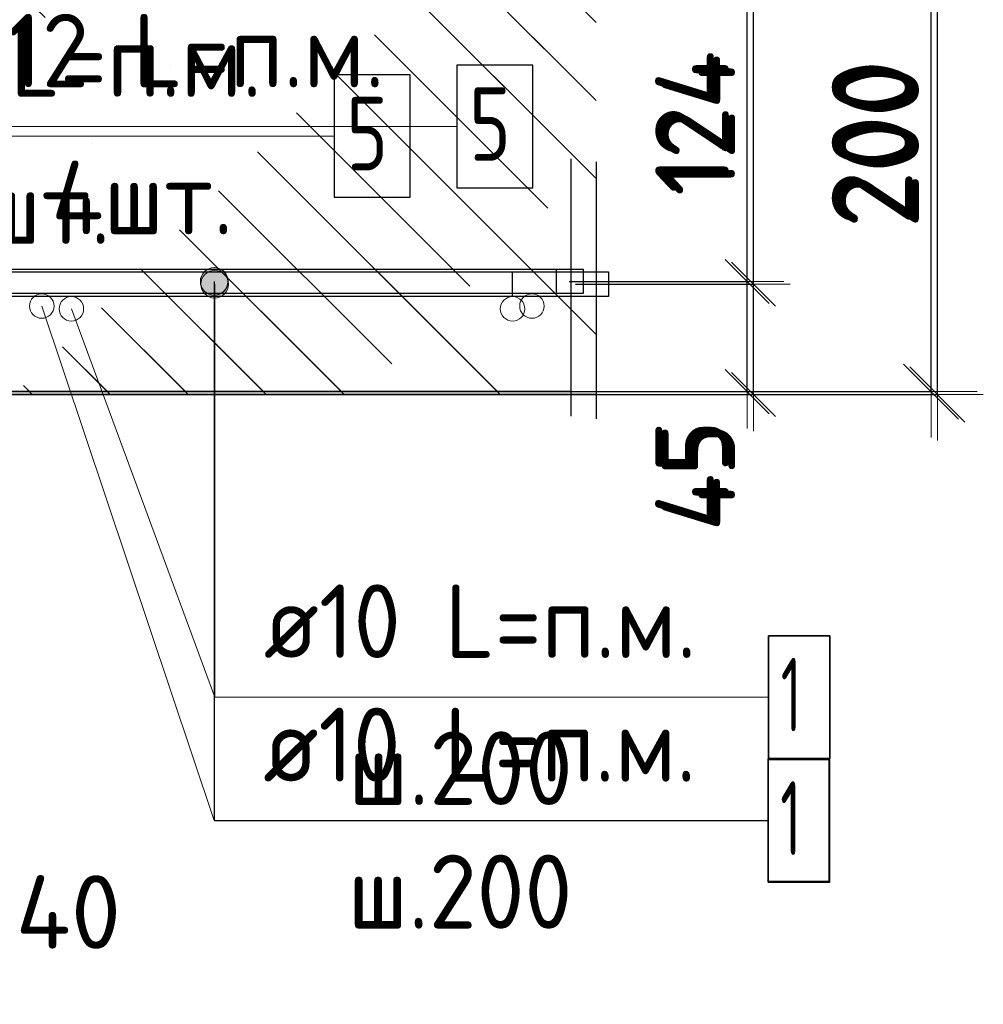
# Model space of a CAD drawing. Header units: metres. Extents: x -38 to 97, y -15 to 21.
# Tile 30 of 230: x 72.491 to 72.884, y 2.095 to 2.497. Entities that reach past the tile are written whole.
import ezdxf

# ---------------------------------------------------------------- set-up
doc = ezdxf.new("R2010")
doc.units = ezdxf.units.M
doc.header["$PDMODE"] = 65
doc.linetypes.add('______4', pattern=[0.135, 0.105, -0.03])
for name, color, linetype, lineweight in [('XR$3$Арм. стержнями нижней зоны', 180, 'Continuous', 35), ('XR$3$Арм.стержн. Арматура края', 96, 'Continuous', 35), ('XR$3$Размерная линия (1)', 7, 'Continuous', 13), ('XR$3$Размерная линия_ общее', 7, 'Continuous', 13), ('XR$4$Арм. стержнями нижней зоны', 180, 'Continuous', 35), ('XR$4$Арм.стержн. Арматура края', 96, 'Continuous', 35), ('XR$4$Арм.стержн. Доп. арматура', 180, 'Continuous', 35), ('XR$4$Размерная линия (1)', 7, 'Continuous', 13), ('XR$4$Размерная линия_ общее', 7, 'Continuous', 13), ('XR$6$Арм. стержнями нижней зоны', 180, 'Continuous', 35), ('XR$6$Арм.стержн. Арматура края', 96, 'Continuous', 35), ('XR$6$Арм.стержн. Доп. арматура', 180, 'Continuous', 35), ('XR$6$Размерная линия (1)', 7, 'Continuous', 13), ('XR$6$Размерная линия_ общее', 7, 'Continuous', 13)]:
    doc.layers.add(name, color=color, linetype=linetype, lineweight=lineweight)
doc.styles.add('ISOCPEUR', font='txt')
doc.dimstyles.new('DIMSTYLE_12', dxfattribs={"dimtxt": 0.03, "dimasz": 0.03, "dimexe": 0, "dimexo": 0, "dimgap": 0.015, "dimtad": 2, "dimdec": 0, "dimlfac": 1000, "dimrnd": 1, "dimzin": 12, "dimdsep": 46, "dimtxsty": 'ISOCPEUR', "dimblk1": 'ALL_ML_STRICH', "dimblk2": 'ALL_ML_STRICH', "dimsah": 1, "dimcen": 0, "dimclrd": 7, "dimclre": 256, "dimclrt": 7, "dimadec": 0, "dimazin": 0, "dimtfac": 1, "dimtdec": 0, "dimtix": 1, "dimtmove": 2, "dimatfit": 3, "dimfxl": 0, "dimtzin": 0, "dimlwd": 0, "dimlwe": -3, "dimarcsym": 0})
doc.dimstyles.new('DIMSTYLE_14', dxfattribs={"dimtxt": 0.03, "dimasz": 0.03, "dimexe": 0, "dimexo": 0, "dimgap": 0.015, "dimtad": 2, "dimdec": 0, "dimlfac": 1000, "dimrnd": 1, "dimzin": 12, "dimdsep": 46, "dimtxsty": 'ISOCPEUR', "dimblk1": 'ALL_ML_STRICH', "dimblk2": 'ALL_ML_STRICH', "dimsah": 1, "dimcen": 0, "dimclrd": 7, "dimclre": 256, "dimclrt": 7, "dimadec": 0, "dimazin": 0, "dimtfac": 1, "dimtdec": 0, "dimtix": 1, "dimtmove": 2, "dimatfit": 3, "dimfxl": 0, "dimtvp": 1.2, "dimtzin": 0, "dimlwd": 0, "dimlwe": -3, "dimarcsym": 0})
doc.dimstyles.new('DIMSTYLE_23', dxfattribs={"dimtxt": 0.03, "dimasz": 0.03, "dimexe": 0, "dimexo": 0, "dimgap": 0.015, "dimtad": 2, "dimdec": 0, "dimlfac": 1000, "dimrnd": 5, "dimzin": 12, "dimdsep": 46, "dimtxsty": 'ISOCPEUR', "dimblk1": 'ALL_ML_STRICH', "dimblk2": 'ALL_ML_STRICH', "dimsah": 1, "dimcen": 0, "dimclrd": 7, "dimclre": 256, "dimclrt": 7, "dimadec": 0, "dimazin": 0, "dimtfac": 1, "dimtdec": 0, "dimtix": 1, "dimtmove": 2, "dimatfit": 3, "dimfxl": 0, "dimtvp": 1.2, "dimtzin": 0, "dimlwd": 0, "dimlwe": -3, "dimarcsym": 0})
doc.dimstyles.new('DIMSTYLE_8', dxfattribs={"dimtxt": 0.033, "dimasz": 0.0375, "dimexe": 0, "dimexo": 0, "dimgap": 0.0165, "dimtad": 2, "dimdec": 0, "dimlfac": 1000, "dimrnd": 1, "dimzin": 12, "dimdsep": 46, "dimtxsty": 'ISOCPEUR', "dimblk1": 'ALL_ML_STRICH', "dimblk2": 'ALL_ML_STRICH', "dimsah": 1, "dimcen": 0, "dimclrd": 7, "dimclre": 256, "dimclrt": 7, "dimadec": 0, "dimazin": 0, "dimtfac": 1, "dimtdec": 0, "dimtix": 1, "dimtmove": 2, "dimatfit": 3, "dimfxl": 0, "dimtzin": 0, "dimlwd": 0, "dimlwe": -3, "dimarcsym": 0})
pattern_1 = [(135, (0, 0), (-0.031819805, -0.031819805), [0.4, -0.05, 0, -0.05]), (135, (-0.01591, -0.01591), (-0.031819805, -0.031819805), [0.8, -0.1, 0.1, -0.1])]

# ---------------------------------------------------------------- blocks, each defined once
blk = doc.blocks.new('ALL_ML_STRICH')
at = {"color": 0, "linetype": 'ByBlock', "lineweight": -2}
for p, q in [((0, -0.5), (0, 0.5)), ((-0.3, -0.3), (0.3, 0.3)), ((-1, 0), (0.5, 0))]:
    blk.add_line(p, q, dxfattribs=at)
blk = doc.blocks.new('*D97')
at = {"layer": 'DEFPOINTS', "color": 7, "linetype": 'Continuous', "lineweight": 13, "transparency": 33554687}
for p in [(72.69392, 2.54403), (72.69392, 2.34403), (72.86547, 2.34403)]:
    blk.add_point(p, dxfattribs=at)
at = {"layer": 'XR$3$Размерная линия_ общее', "color": 253, "linetype": 'Continuous', "lineweight": -2, "true_color": 0xa0a0a0, "transparency": 33554687}
for p, q in [((72.71392, 2.54403), (72.86547, 2.54403)), ((72.71392, 2.34403), (72.86547, 2.34403))]:
    blk.add_line(p, q, dxfattribs=at)
at = {"layer": 'XR$3$Размерная линия_ общее', "color": 7, "linetype": 'Continuous', "lineweight": -2, "transparency": 33554687}
blk.add_line((72.86547, 2.34403), (72.86547, 2.54403), dxfattribs=at)
at = {"layer": 'XR$3$Размерная линия_ общее', "color": 7, "linetype": 'Continuous', "lineweight": 13, "transparency": 33554687, "xscale": 0.0375, "yscale": 0.0375, "zscale": 0.0375}
for p, rotation in [((72.86547, 2.54403), 90), ((72.86547, 2.34403), 270)]:
    blk.add_blockref('ALL_ML_STRICH', p, dxfattribs=dict(at, rotation=rotation))
at = {"layer": 'XR$3$Размерная линия_ общее', "color": 7, "linetype": 'Continuous', "lineweight": 13, "transparency": 33554687, "insert": (72.84147, 2.44568), "char_height": 0.033, "width": 0.099, "attachment_point": 5, "rotation": 90, "style": 'ISOCPEUR'}
blk.add_mtext('\\A1;{200}', dxfattribs=at)
blk = doc.blocks.new('*D216')
at = {"layer": 'DEFPOINTS', "color": 7, "linetype": 'Continuous', "lineweight": 13, "transparency": 33554687}
for p in [(72.69781, 2.38903), (72.71066, 2.34403), (72.79047, 2.34403)]:
    blk.add_point(p, dxfattribs=at)
at = {"layer": 'XR$3$Размерная линия (1)', "color": 9, "linetype": 'Continuous', "lineweight": -2, "true_color": 0xc7c7c7, "transparency": 33554687}
for p, q in [((72.71781, 2.38903), (72.79047, 2.38903)), ((72.73066, 2.34403), (72.79047, 2.34403))]:
    blk.add_line(p, q, dxfattribs=at)
at = {"layer": 'XR$3$Размерная линия (1)', "color": 7, "linetype": 'Continuous', "lineweight": -2, "transparency": 33554687}
blk.add_line((72.79047, 2.34403), (72.79047, 2.38903), dxfattribs=at)
at = {"layer": 'XR$3$Размерная линия (1)', "color": 7, "linetype": 'Continuous', "lineweight": 13, "transparency": 33554687, "xscale": 0.03, "yscale": 0.03, "zscale": 0.03}
for p, rotation in [((72.79047, 2.38903), 90), ((72.79047, 2.34403), 270)]:
    blk.add_blockref('ALL_ML_STRICH', p, dxfattribs=dict(at, rotation=rotation))
at = {"layer": 'XR$3$Размерная линия (1)', "color": 7, "linetype": 'Continuous', "lineweight": 13, "transparency": 33554687, "insert": (72.76796, 2.31028), "char_height": 0.03, "width": 0.06, "attachment_point": 5, "rotation": 90, "style": 'ISOCPEUR'}
blk.add_mtext('\\A1;{45}', dxfattribs=at)
blk = doc.blocks.new('*D217')
at = {"layer": 'DEFPOINTS', "color": 7, "linetype": 'Continuous', "lineweight": 13, "transparency": 33554687}
for p in [(72.70483, 2.51303), (72.69781, 2.38903), (72.79047, 2.38903)]:
    blk.add_point(p, dxfattribs=at)
at = {"layer": 'XR$3$Размерная линия (1)', "color": 9, "linetype": 'Continuous', "lineweight": -2, "true_color": 0xc7c7c7, "transparency": 33554687}
for p, q in [((72.72483, 2.51303), (72.79047, 2.51303)), ((72.71781, 2.38903), (72.79047, 2.38903))]:
    blk.add_line(p, q, dxfattribs=at)
at = {"layer": 'XR$3$Размерная линия (1)', "color": 7, "linetype": 'Continuous', "lineweight": -2, "transparency": 33554687}
blk.add_line((72.79047, 2.38903), (72.79047, 2.51303), dxfattribs=at)
at = {"layer": 'XR$3$Размерная линия (1)', "color": 7, "linetype": 'Continuous', "lineweight": 13, "transparency": 33554687, "xscale": 0.03, "yscale": 0.03, "zscale": 0.03}
for p, rotation in [((72.79047, 2.51303), 90), ((72.79047, 2.38903), 270)]:
    blk.add_blockref('ALL_ML_STRICH', p, dxfattribs=dict(at, rotation=rotation))
at = {"layer": 'XR$3$Размерная линия (1)', "color": 7, "linetype": 'Continuous', "lineweight": 13, "transparency": 33554687, "insert": (72.76797, 2.45403), "char_height": 0.03, "width": 0.09, "attachment_point": 5, "rotation": 90, "style": 'ISOCPEUR'}
blk.add_mtext('\\A1;{124}', dxfattribs=at)
blk = doc.blocks.new('*D241')
at = {"layer": 'DEFPOINTS', "color": 7, "linetype": 'Continuous', "lineweight": 13, "transparency": 33554687}
for p in [(72.43211, 2.22403), (72.47211, 2.18403), (72.43211, 2.11005)]:
    blk.add_point(p, dxfattribs=at)
at = {"layer": 'XR$3$Размерная линия (1)', "color": 9, "linetype": 'Continuous', "lineweight": -2, "true_color": 0xc7c7c7, "transparency": 33554687}
for p, q in [((72.43211, 2.20403), (72.43211, 2.11005)), ((72.47211, 2.16403), (72.47211, 2.11005))]:
    blk.add_line(p, q, dxfattribs=at)
at = {"layer": 'XR$3$Размерная линия (1)', "color": 7, "linetype": 'Continuous', "lineweight": -2, "transparency": 33554687}
blk.add_line((72.43211, 2.11005), (72.47211, 2.11005), dxfattribs=at)
at = {"layer": 'XR$3$Размерная линия (1)', "color": 7, "linetype": 'Continuous', "lineweight": 13, "transparency": 33554687, "xscale": 0.03, "yscale": 0.03, "zscale": 0.03, "rotation": 180}
blk.add_blockref('ALL_ML_STRICH', (72.43211, 2.11005), dxfattribs=at)
at = {"layer": 'XR$3$Размерная линия (1)', "color": 7, "linetype": 'Continuous', "lineweight": 13, "transparency": 33554687, "xscale": 0.03, "yscale": 0.03, "zscale": 0.03}
blk.add_blockref('ALL_ML_STRICH', (72.47211, 2.11005), dxfattribs=at)
at = {"layer": 'XR$3$Размерная линия (1)', "color": 7, "linetype": 'Continuous', "lineweight": 13, "transparency": 33554687, "insert": (72.51092, 2.13273), "char_height": 0.03, "width": 0.06, "attachment_point": 5, "style": 'ISOCPEUR'}
blk.add_mtext('\\A1;{40}', dxfattribs=at)
blk = doc.blocks.new('*D409')
at = {"layer": 'DEFPOINTS', "color": 7, "linetype": 'Continuous', "lineweight": 13, "transparency": 33554687}
for p in [(72.69135, 2.54518), (72.69135, 2.34518), (72.8629, 2.34518)]:
    blk.add_point(p, dxfattribs=at)
at = {"layer": 'XR$4$Размерная линия_ общее', "color": 253, "linetype": 'Continuous', "lineweight": -2, "true_color": 0xa0a0a0, "transparency": 33554687}
for p, q in [((72.71135, 2.54518), (72.8629, 2.54518)), ((72.71135, 2.34518), (72.8629, 2.34518))]:
    blk.add_line(p, q, dxfattribs=at)
at = {"layer": 'XR$4$Размерная линия_ общее', "color": 7, "linetype": 'Continuous', "lineweight": -2, "transparency": 33554687}
blk.add_line((72.8629, 2.34518), (72.8629, 2.54518), dxfattribs=at)
at = {"layer": 'XR$4$Размерная линия_ общее', "color": 7, "linetype": 'Continuous', "lineweight": 13, "transparency": 33554687, "xscale": 0.0375, "yscale": 0.0375, "zscale": 0.0375}
for p, rotation in [((72.8629, 2.54518), 90), ((72.8629, 2.34518), 270)]:
    blk.add_blockref('ALL_ML_STRICH', p, dxfattribs=dict(at, rotation=rotation))
at = {"layer": 'XR$4$Размерная линия_ общее', "color": 7, "linetype": 'Continuous', "lineweight": 13, "transparency": 33554687, "insert": (72.8389, 2.44683), "char_height": 0.033, "width": 0.099, "attachment_point": 5, "rotation": 90, "style": 'ISOCPEUR'}
blk.add_mtext('\\A1;{200}', dxfattribs=at)
blk = doc.blocks.new('*D520')
at = {"layer": 'DEFPOINTS', "color": 7, "linetype": 'Continuous', "lineweight": 13, "transparency": 33554687}
for p in [(72.69524, 2.39018), (72.70809, 2.34518), (72.7879, 2.34518)]:
    blk.add_point(p, dxfattribs=at)
at = {"layer": 'XR$4$Размерная линия (1)', "color": 9, "linetype": 'Continuous', "lineweight": -2, "true_color": 0xc7c7c7, "transparency": 33554687}
for p, q in [((72.71524, 2.39018), (72.7879, 2.39018)), ((72.72809, 2.34518), (72.7879, 2.34518))]:
    blk.add_line(p, q, dxfattribs=at)
at = {"layer": 'XR$4$Размерная линия (1)', "color": 7, "linetype": 'Continuous', "lineweight": -2, "transparency": 33554687}
blk.add_line((72.7879, 2.34518), (72.7879, 2.39018), dxfattribs=at)
at = {"layer": 'XR$4$Размерная линия (1)', "color": 7, "linetype": 'Continuous', "lineweight": 13, "transparency": 33554687, "xscale": 0.03, "yscale": 0.03, "zscale": 0.03}
for p, rotation in [((72.7879, 2.39018), 90), ((72.7879, 2.34518), 270)]:
    blk.add_blockref('ALL_ML_STRICH', p, dxfattribs=dict(at, rotation=rotation))
at = {"layer": 'XR$4$Размерная линия (1)', "color": 7, "linetype": 'Continuous', "lineweight": 13, "transparency": 33554687, "insert": (72.76539, 2.31143), "char_height": 0.03, "width": 0.06, "attachment_point": 5, "rotation": 90, "style": 'ISOCPEUR'}
blk.add_mtext('\\A1;{45}', dxfattribs=at)
blk = doc.blocks.new('*D521')
at = {"layer": 'DEFPOINTS', "color": 7, "linetype": 'Continuous', "lineweight": 13, "transparency": 33554687}
for p in [(72.70226, 2.51461), (72.69524, 2.39018), (72.7879, 2.39018)]:
    blk.add_point(p, dxfattribs=at)
at = {"layer": 'XR$4$Размерная линия (1)', "color": 9, "linetype": 'Continuous', "lineweight": -2, "true_color": 0xc7c7c7, "transparency": 33554687}
for p, q in [((72.72226, 2.51461), (72.7879, 2.51461)), ((72.71524, 2.39018), (72.7879, 2.39018))]:
    blk.add_line(p, q, dxfattribs=at)
at = {"layer": 'XR$4$Размерная линия (1)', "color": 7, "linetype": 'Continuous', "lineweight": -2, "transparency": 33554687}
blk.add_line((72.7879, 2.39018), (72.7879, 2.51461), dxfattribs=at)
at = {"layer": 'XR$4$Размерная линия (1)', "color": 7, "linetype": 'Continuous', "lineweight": 13, "transparency": 33554687, "xscale": 0.03, "yscale": 0.03, "zscale": 0.03}
for p, rotation in [((72.7879, 2.51461), 90), ((72.7879, 2.39018), 270)]:
    blk.add_blockref('ALL_ML_STRICH', p, dxfattribs=dict(at, rotation=rotation))
at = {"layer": 'XR$4$Размерная линия (1)', "color": 7, "linetype": 'Continuous', "lineweight": 13, "transparency": 33554687, "insert": (72.7654, 2.4554), "char_height": 0.03, "width": 0.09, "attachment_point": 5, "rotation": 90, "style": 'ISOCPEUR'}
blk.add_mtext('\\A1;{124}', dxfattribs=at)
blk = doc.blocks.new('*D812')
at = {"layer": 'DEFPOINTS', "color": 7, "linetype": 'Continuous', "lineweight": 13, "transparency": 33554687}
for p in [(72.69135, 2.54518), (72.69135, 2.34518), (72.8629, 2.34518)]:
    blk.add_point(p, dxfattribs=at)
at = {"layer": 'XR$6$Размерная линия_ общее', "color": 253, "linetype": 'Continuous', "lineweight": -2, "true_color": 0xa0a0a0, "transparency": 33554687}
for p, q in [((72.71135, 2.54518), (72.8629, 2.54518)), ((72.71135, 2.34518), (72.8629, 2.34518))]:
    blk.add_line(p, q, dxfattribs=at)
at = {"layer": 'XR$6$Размерная линия_ общее', "color": 7, "linetype": 'Continuous', "lineweight": -2, "transparency": 33554687}
blk.add_line((72.8629, 2.34518), (72.8629, 2.54518), dxfattribs=at)
at = {"layer": 'XR$6$Размерная линия_ общее', "color": 7, "linetype": 'Continuous', "lineweight": 13, "transparency": 33554687, "xscale": 0.0375, "yscale": 0.0375, "zscale": 0.0375}
for p, rotation in [((72.8629, 2.54518), 90), ((72.8629, 2.34518), 270)]:
    blk.add_blockref('ALL_ML_STRICH', p, dxfattribs=dict(at, rotation=rotation))
at = {"layer": 'XR$6$Размерная линия_ общее', "color": 7, "linetype": 'Continuous', "lineweight": 13, "transparency": 33554687, "insert": (72.8389, 2.44683), "char_height": 0.033, "width": 0.099, "attachment_point": 5, "rotation": 90, "style": 'ISOCPEUR'}
blk.add_mtext('\\A1;{200}', dxfattribs=at)
blk = doc.blocks.new('*D961')
at = {"layer": 'DEFPOINTS', "color": 7, "linetype": 'Continuous', "lineweight": 13, "transparency": 33554687}
for p in [(72.69524, 2.39018), (72.70809, 2.34518), (72.7879, 2.34518)]:
    blk.add_point(p, dxfattribs=at)
at = {"layer": 'XR$6$Размерная линия (1)', "color": 9, "linetype": 'Continuous', "lineweight": -2, "true_color": 0xc7c7c7, "transparency": 33554687}
for p, q in [((72.71524, 2.39018), (72.7879, 2.39018)), ((72.72809, 2.34518), (72.7879, 2.34518))]:
    blk.add_line(p, q, dxfattribs=at)
at = {"layer": 'XR$6$Размерная линия (1)', "color": 7, "linetype": 'Continuous', "lineweight": -2, "transparency": 33554687}
blk.add_line((72.7879, 2.34518), (72.7879, 2.39018), dxfattribs=at)
at = {"layer": 'XR$6$Размерная линия (1)', "color": 7, "linetype": 'Continuous', "lineweight": 13, "transparency": 33554687, "xscale": 0.03, "yscale": 0.03, "zscale": 0.03}
for p, rotation in [((72.7879, 2.39018), 90), ((72.7879, 2.34518), 270)]:
    blk.add_blockref('ALL_ML_STRICH', p, dxfattribs=dict(at, rotation=rotation))
at = {"layer": 'XR$6$Размерная линия (1)', "color": 7, "linetype": 'Continuous', "lineweight": 13, "transparency": 33554687, "insert": (72.76539, 2.31143), "char_height": 0.03, "width": 0.06, "attachment_point": 5, "rotation": 90, "style": 'ISOCPEUR'}
blk.add_mtext('\\A1;{45}', dxfattribs=at)
blk = doc.blocks.new('*D962')
at = {"layer": 'DEFPOINTS', "color": 7, "linetype": 'Continuous', "lineweight": 13, "transparency": 33554687}
for p in [(72.70226, 2.51418), (72.69524, 2.39018), (72.7879, 2.39018)]:
    blk.add_point(p, dxfattribs=at)
at = {"layer": 'XR$6$Размерная линия (1)', "color": 9, "linetype": 'Continuous', "lineweight": -2, "true_color": 0xc7c7c7, "transparency": 33554687}
for p, q in [((72.72226, 2.51418), (72.7879, 2.51418)), ((72.71524, 2.39018), (72.7879, 2.39018))]:
    blk.add_line(p, q, dxfattribs=at)
at = {"layer": 'XR$6$Размерная линия (1)', "color": 7, "linetype": 'Continuous', "lineweight": -2, "transparency": 33554687}
blk.add_line((72.7879, 2.39018), (72.7879, 2.51418), dxfattribs=at)
at = {"layer": 'XR$6$Размерная линия (1)', "color": 7, "linetype": 'Continuous', "lineweight": 13, "transparency": 33554687, "xscale": 0.03, "yscale": 0.03, "zscale": 0.03}
for p, rotation in [((72.7879, 2.51418), 90), ((72.7879, 2.39018), 270)]:
    blk.add_blockref('ALL_ML_STRICH', p, dxfattribs=dict(at, rotation=rotation))
at = {"layer": 'XR$6$Размерная линия (1)', "color": 7, "linetype": 'Continuous', "lineweight": 13, "transparency": 33554687, "insert": (72.7654, 2.45518), "char_height": 0.03, "width": 0.09, "attachment_point": 5, "rotation": 90, "style": 'ISOCPEUR'}
blk.add_mtext('\\A1;{124}', dxfattribs=at)

msp = doc.modelspace()

# ---------------------------------------------------------------- hatches: boundary and pattern name
at = {"linetype": 'Continuous', "lineweight": 13, "transparency": 33554687}
h = msp.add_hatch(dxfattribs=at)
h.set_pattern_fill('__________540', scale=0.015, style=0, pattern_type=2)
h.set_pattern_definition(pattern_1)
h.paths.add_polyline_path([(72.40003, 2.54518), (72.40003, 2.34518), (72.71593, 2.34518), (72.71593, 2.54518)], flags=0)
h = msp.add_hatch(dxfattribs=at)
h.set_pattern_fill('__________540', scale=0.015, style=0, pattern_type=2)
h.set_pattern_definition(pattern_1)
h.paths.add_polyline_path([(72.40003, 2.54518), (72.40003, 2.34518), (72.71593, 2.34518), (72.71593, 2.54518)], flags=0)
at = {"linetype": 'Continuous', "lineweight": 25, "transparency": 33554687}
h = msp.add_hatch(dxfattribs=at)
h.set_pattern_fill('__________540', scale=0.015, style=0, pattern_type=2)
h.set_pattern_definition(pattern_1)
h.paths.add_polyline_path([(72.47211, 2.54403), (72.47211, 2.34403), (72.72626, 2.34403), (72.72626, 2.54403)], flags=0)
at = {"layer": 'XR$3$Арм. стержнями нижней зоны', "linetype": 'Continuous', "lineweight": 13, "transparency": 33554687}
for points in [[(72.56499, 2.38903), (72.57624, 2.38903), (72.57545, 2.39185)], [(72.56499, 2.38903), (72.57545, 2.39185), (72.56578, 2.39185)], [(72.56578, 2.39185), (72.57545, 2.39185), (72.57343, 2.39387)], [(72.56578, 2.39185), (72.57343, 2.39387), (72.5678, 2.39387)], [(72.5678, 2.39387), (72.57343, 2.39387), (72.57062, 2.39466)], [(72.56578, 2.38622), (72.57624, 2.38903), (72.56499, 2.38903)], [(72.56578, 2.38622), (72.57545, 2.38622), (72.57624, 2.38903)], [(72.5678, 2.3842), (72.57545, 2.38622), (72.56578, 2.38622)], [(72.5678, 2.3842), (72.57343, 2.3842), (72.57545, 2.38622)], [(72.57343, 2.3842), (72.5678, 2.3842), (72.57062, 2.38341)]]:
    msp.add_hatch(color=7, dxfattribs=at).paths.add_polyline_path(points)
at = {"layer": 'XR$4$Арм. стержнями нижней зоны', "linetype": 'Continuous', "lineweight": 13, "transparency": 33554687}
for points in [[(72.56477, 2.39018), (72.57602, 2.39018), (72.57523, 2.393)], [(72.56477, 2.39018), (72.57523, 2.393), (72.56556, 2.393)], [(72.56556, 2.393), (72.57523, 2.393), (72.57321, 2.39502)], [(72.56556, 2.393), (72.57321, 2.39502), (72.56758, 2.39502)], [(72.56758, 2.39502), (72.57321, 2.39502), (72.5704, 2.39581)], [(72.56556, 2.38737), (72.57602, 2.39018), (72.56477, 2.39018)], [(72.56556, 2.38737), (72.57523, 2.38737), (72.57602, 2.39018)], [(72.56758, 2.38535), (72.57523, 2.38737), (72.56556, 2.38737)], [(72.56758, 2.38535), (72.57321, 2.38535), (72.57523, 2.38737)], [(72.57321, 2.38535), (72.56758, 2.38535), (72.5704, 2.38456)]]:
    msp.add_hatch(color=7, dxfattribs=at).paths.add_polyline_path(points)
at = {"layer": 'XR$6$Арм. стержнями нижней зоны', "linetype": 'Continuous', "lineweight": 13, "transparency": 33554687}
for points in [[(72.56486, 2.39018), (72.57611, 2.39018), (72.57532, 2.393)], [(72.56486, 2.39018), (72.57532, 2.393), (72.56565, 2.393)], [(72.56565, 2.393), (72.57532, 2.393), (72.5733, 2.39502)], [(72.56565, 2.393), (72.5733, 2.39502), (72.56767, 2.39502)], [(72.56767, 2.39502), (72.5733, 2.39502), (72.57049, 2.39581)], [(72.56565, 2.38737), (72.57611, 2.39018), (72.56486, 2.39018)], [(72.56565, 2.38737), (72.57532, 2.38737), (72.57611, 2.39018)], [(72.56767, 2.38535), (72.57532, 2.38737), (72.56565, 2.38737)], [(72.56767, 2.38535), (72.5733, 2.38535), (72.57532, 2.38737)], [(72.5733, 2.38535), (72.56767, 2.38535), (72.57049, 2.38456)]]:
    msp.add_hatch(color=7, dxfattribs=at).paths.add_polyline_path(points)

# ---------------------------------------------------------------- linework, layer by layer
at = {"color": 7, "linetype": '______4', "lineweight": 25, "transparency": 33554687}
for p, q in [((72.71593, 2.64518), (72.71593, 2.24518)), ((72.71593, 2.64518), (72.71593, 2.24518)), ((72.72626, 2.64403), (72.72626, 2.24403))]:
    msp.add_line(p, q, dxfattribs=at)
at = {"color": 7, "linetype": 'Continuous', "lineweight": 13, "transparency": 33554687}
for p, q in [((72.50006, 2.38013), (72.5704, 2.17014)), ((72.50006, 2.38013), (72.5704, 2.17014)), ((72.51215, 2.37898), (72.57062, 2.22046))]:
    msp.add_line(p, q, dxfattribs=at)
at = {"color": 7, "linetype": 'Continuous', "lineweight": 35, "transparency": 33554687}
for p, q in [((72.40003, 2.34518), (72.71593, 2.34518)), ((72.40003, 2.34518), (72.71593, 2.34518)), ((72.47211, 2.34403), (72.72626, 2.34403))]:
    msp.add_line(p, q, dxfattribs=at)
at = {"color": 7, "linetype": 'Continuous', "lineweight": 13, "transparency": 33554687}
for centre in [(72.50006, 2.38013), (72.50006, 2.38013), (72.51215, 2.37898), (72.69215, 2.37898), (72.70006, 2.38013), (72.70006, 2.38013)]:
    msp.add_circle(centre, 0.005, dxfattribs=at)
at = {"layer": 'XR$3$Арм. стержнями нижней зоны', "color": 7, "linetype": 'Continuous', "lineweight": 13, "transparency": 33554687}
for p, q in [((72.57062, 2.39466), (72.57062, 2.39466)), ((72.56499, 2.38903), (72.56499, 2.38903)), ((72.57062, 2.22046), (72.57062, 2.38903)), ((72.57624, 2.38903), (72.57624, 2.38903)), ((72.57062, 2.38341), (72.57062, 2.38341)), ((72.57062, 2.22046), (72.79662, 2.22046))]:
    msp.add_line(p, q, dxfattribs=at)
at = {"layer": 'XR$3$Арм. стержнями нижней зоны', "color": 4, "linetype": 'Continuous', "lineweight": 25, "transparency": 33554687}
msp.add_lwpolyline([(72.19206, 2.39403), (72.73126, 2.39403), (72.73126, 2.38403), (72.19206, 2.38403), (72.19206, 2.39403)], dxfattribs=at)
at = {"layer": 'XR$3$Арм. стержнями нижней зоны', "color": 7, "linetype": 'Continuous', "lineweight": 35, "transparency": 33554687}
msp.add_lwpolyline([(72.79662, 2.19546), (72.82162, 2.19546), (72.82162, 2.24546), (72.79662, 2.24546), (72.79662, 2.19546)], dxfattribs=at)
at = {"layer": 'XR$3$Арм. стержнями нижней зоны', "color": 7, "linetype": 'Continuous', "lineweight": 13, "transparency": 33554687}
msp.add_circle((72.57062, 2.38903), 0.00563, dxfattribs=at)
at = {"layer": 'XR$3$Арм.стержн. Арматура края', "color": 4, "linetype": 'Continuous', "lineweight": 25, "transparency": 33554687}
msp.add_lwpolyline([(72.22607, 2.39403), (72.69203, 2.39403), (72.69203, 2.38403), (72.22538, 2.38403)], dxfattribs=at)
at = {"layer": 'XR$4$Арм. стержнями нижней зоны', "color": 7, "linetype": 'Continuous', "lineweight": 13, "transparency": 33554687}
for p, q in [((72.5704, 2.39581), (72.5704, 2.39581)), ((72.56477, 2.39018), (72.56477, 2.39018)), ((72.5704, 2.17014), (72.5704, 2.39018)), ((72.57602, 2.39018), (72.57602, 2.39018)), ((72.5704, 2.38456), (72.5704, 2.38456)), ((72.5704, 2.17014), (72.7964, 2.17014))]:
    msp.add_line(p, q, dxfattribs=at)
at = {"layer": 'XR$4$Арм. стержнями нижней зоны', "color": 4, "linetype": 'Continuous', "lineweight": 25, "transparency": 33554687}
msp.add_lwpolyline([(72.20003, 2.39518), (72.72093, 2.39518), (72.72093, 2.38518), (72.20003, 2.38518), (72.20003, 2.39518)], dxfattribs=at)
at = {"layer": 'XR$4$Арм. стержнями нижней зоны', "color": 7, "linetype": 'Continuous', "lineweight": 35, "transparency": 33554687}
msp.add_lwpolyline([(72.7964, 2.14514), (72.8214, 2.14514), (72.8214, 2.19514), (72.7964, 2.19514), (72.7964, 2.14514)], dxfattribs=at)
at = {"layer": 'XR$4$Арм. стержнями нижней зоны', "color": 7, "linetype": 'Continuous', "lineweight": 13, "transparency": 33554687}
msp.add_circle((72.5704, 2.39018), 0.00563, dxfattribs=at)
at = {"layer": 'XR$4$Арм.стержн. Арматура края', "color": 4, "linetype": 'Continuous', "lineweight": 25, "transparency": 33554687}
for points in [[(72.2392, 2.39518), (72.70995, 2.39518), (72.70995, 2.38518)], [(72.70995, 2.38518), (72.23851, 2.38518)]]:
    msp.add_lwpolyline(points, dxfattribs=at)
at = {"layer": 'XR$4$Арм.стержн. Доп. арматура', "color": 7, "linetype": 'Continuous', "lineweight": 13, "transparency": 33554687}
msp.add_line((72.44344, 2.45342), (72.66944, 2.45342), dxfattribs=at)
at = {"layer": 'XR$4$Арм.стержн. Доп. арматура', "color": 7, "linetype": 'Continuous', "lineweight": 25, "transparency": 33554687}
msp.add_lwpolyline([(72.66944, 2.42842), (72.70044, 2.42842), (72.70044, 2.47842), (72.66944, 2.47842), (72.66944, 2.42842)], dxfattribs=at)
at = {"layer": 'XR$6$Арм. стержнями нижней зоны', "color": 7, "linetype": 'Continuous', "lineweight": 13, "transparency": 33554687}
for p, q in [((72.57049, 2.39581), (72.57049, 2.39581)), ((72.56486, 2.39018), (72.56486, 2.39018)), ((72.57049, 2.16995), (72.57049, 2.39018)), ((72.57611, 2.39018), (72.57611, 2.39018)), ((72.57049, 2.38456), (72.57049, 2.38456)), ((72.57049, 2.16995), (72.79649, 2.16995))]:
    msp.add_line(p, q, dxfattribs=at)
at = {"layer": 'XR$6$Арм. стержнями нижней зоны', "color": 4, "linetype": 'Continuous', "lineweight": 25, "transparency": 33554687}
msp.add_lwpolyline([(72.20003, 2.39518), (72.72093, 2.39518), (72.72093, 2.38518), (72.20003, 2.38518), (72.20003, 2.39518)], dxfattribs=at)
at = {"layer": 'XR$6$Арм. стержнями нижней зоны', "color": 7, "linetype": 'Continuous', "lineweight": 35, "transparency": 33554687}
msp.add_lwpolyline([(72.79649, 2.14495), (72.82149, 2.14495), (72.82149, 2.19495), (72.79649, 2.19495), (72.79649, 2.14495)], dxfattribs=at)
at = {"layer": 'XR$6$Арм. стержнями нижней зоны', "color": 7, "linetype": 'Continuous', "lineweight": 13, "transparency": 33554687}
msp.add_circle((72.57049, 2.39018), 0.00563, dxfattribs=at)
at = {"layer": 'XR$6$Арм.стержн. Арматура края', "color": 4, "linetype": 'Continuous', "lineweight": 25, "transparency": 33554687}
for points in [[(72.2392, 2.39518), (72.70995, 2.39518), (72.70995, 2.38518)], [(72.70995, 2.38518), (72.23851, 2.38518)]]:
    msp.add_lwpolyline(points, dxfattribs=at)
at = {"layer": 'XR$6$Арм.стержн. Доп. арматура', "color": 7, "linetype": 'Continuous', "lineweight": 13, "transparency": 33554687}
msp.add_line((72.39335, 2.44954), (72.61935, 2.44954), dxfattribs=at)
at = {"layer": 'XR$6$Арм.стержн. Доп. арматура', "color": 7, "linetype": 'Continuous', "lineweight": 25, "transparency": 33554687}
msp.add_lwpolyline([(72.61935, 2.42454), (72.65035, 2.42454), (72.65035, 2.47454), (72.61935, 2.47454), (72.61935, 2.42454)], dxfattribs=at)

# ---------------------------------------------------------------- texts
at = {"layer": 'XR$3$Арм. стержнями нижней зоны', "color": 7, "linetype": 'Continuous', "lineweight": 25, "transparency": 33554687, "char_height": 0.03, "attachment_point": 7, "style": 'ISOCPEUR'}
for s, insert, width in [('\\W0.94;ø10 L=п.м.', (72.59062, 2.23646), 0.1999831), ('\\W0.56;1', (72.80162, 2.20646), 0.0233333), ('\\W0.95;ш.200 ', (72.62512, 2.17646), 0.1311996)]:
    msp.add_mtext(s, dxfattribs=dict(at, insert=insert, width=width))
at = {"layer": 'XR$4$Арм. стержнями нижней зоны', "color": 7, "linetype": 'Continuous', "lineweight": 25, "transparency": 33554687, "char_height": 0.03, "attachment_point": 7, "style": 'ISOCPEUR'}
for s, insert, width in [('\\W0.94;ø10 L=п.м.', (72.5904, 2.18614), 0.1999831), ('\\W0.56;1', (72.8014, 2.15614), 0.0233333), ('\\W0.95;ш.200 ', (72.6249, 2.12614), 0.1311997)]:
    msp.add_mtext(s, dxfattribs=dict(at, insert=insert, width=width))
at = {"layer": 'XR$4$Арм.стержн. Доп. арматура', "color": 7, "linetype": 'Continuous', "lineweight": 25, "transparency": 33554687, "char_height": 0.03, "attachment_point": 7, "style": 'ISOCPEUR'}
for s, insert, width in [('\\W0.94;ø12 L=п.м.', (72.46344, 2.46942), 0.1999832), ('\\W0.78;5', (72.67444, 2.43942), 0.0326407), ('\\W0.95;4шт. ', (72.50394, 2.40942), 0.1191575)]:
    msp.add_mtext(s, dxfattribs=dict(at, insert=insert, width=width))
at = {"layer": 'XR$6$Арм. стержнями нижней зоны', "color": 7, "linetype": 'Continuous', "lineweight": 25, "transparency": 33554687, "char_height": 0.03, "attachment_point": 7, "style": 'ISOCPEUR'}
for s, insert, width in [('\\W0.94;ø10 L=п.м.', (72.59049, 2.18595), 0.199983), ('\\W0.56;1', (72.80149, 2.15595), 0.0233333), ('\\W0.95;ш.200 ', (72.62499, 2.12595), 0.1311997)]:
    msp.add_mtext(s, dxfattribs=dict(at, insert=insert, width=width))
at = {"layer": 'XR$6$Арм.стержн. Доп. арматура', "color": 7, "linetype": 'Continuous', "lineweight": 25, "transparency": 33554687, "char_height": 0.03, "attachment_point": 7, "style": 'ISOCPEUR'}
for s, insert, width in [('\\W0.94;ø12 L=п.м.', (72.41335, 2.46554), 0.1999832), ('\\W0.78;5', (72.62435, 2.43554), 0.0326407), ('\\W0.95;4шт. ', (72.45385, 2.40554), 0.1191575)]:
    msp.add_mtext(s, dxfattribs=dict(at, insert=insert, width=width))

# ---------------------------------------------------------------- dimensions: what is measured, and where the dimension line sits
at = {"layer": 'XR$3$Размерная линия (1)', "color": 7, "linetype": 'Continuous', "lineweight": 13, "transparency": 33554687}
for base, p1, p2, dimstyle, picture, middle in [((72.79047, 2.51303), (72.71781, 2.38903), (72.72483, 2.51303), 'DIMSTYLE_12', '*D217', (72.76797, 2.45403)), ((72.79047, 2.38903), (72.73066, 2.34403), (72.71781, 2.38903), 'DIMSTYLE_14', '*D216', (72.76796, 2.31028))]:
    dim = msp.add_linear_dim(base=base, p1=p1, p2=p2, angle=90, dimstyle=dimstyle, override={"dimpost": '<>', "dimclrd": 7, "dimclre": 9, "dimclrt": 7, "dimlwd": 0, "dimlwe": 65533}, dxfattribs=at)
    dim.commit()
    dim.dimension.update_dxf_attribs({"geometry": picture, "text_midpoint": middle, "dimtype": 160})
dim = msp.add_linear_dim(base=(72.47211, 2.11005), p1=(72.43211, 2.20403), p2=(72.47211, 2.16403), dimstyle='DIMSTYLE_23', override={"dimpost": '<>', "dimclrd": 7, "dimclre": 9, "dimclrt": 7, "dimlwd": 0, "dimlwe": 65533}, dxfattribs=at)
dim.commit()
dim.dimension.update_dxf_attribs({"geometry": '*D241', "text_midpoint": (72.51092, 2.13273), "dimtype": 160})
at = {"layer": 'XR$3$Размерная линия_ общее', "color": 7, "linetype": 'Continuous', "lineweight": 13, "transparency": 33554687}
dim = msp.add_linear_dim(base=(72.86547, 2.54403), p1=(72.71392, 2.34403), p2=(72.71392, 2.54403), angle=90, dimstyle='DIMSTYLE_8', override={"dimpost": '<>', "dimclrd": 7, "dimclre": 253, "dimclrt": 7, "dimlwd": 0, "dimlwe": 65533}, dxfattribs=at)
dim.commit()
dim.dimension.update_dxf_attribs({"geometry": '*D97', "text_midpoint": (72.84147, 2.44568), "dimtype": 160})
at = {"layer": 'XR$4$Размерная линия (1)', "color": 7, "linetype": 'Continuous', "lineweight": 13, "transparency": 33554687}
for base, p1, p2, dimstyle, picture, middle in [((72.7879, 2.51461), (72.71524, 2.39018), (72.72226, 2.51461), 'DIMSTYLE_12', '*D521', (72.7654, 2.4554)), ((72.7879, 2.39018), (72.72809, 2.34518), (72.71524, 2.39018), 'DIMSTYLE_14', '*D520', (72.76539, 2.31143))]:
    dim = msp.add_linear_dim(base=base, p1=p1, p2=p2, angle=90, dimstyle=dimstyle, override={"dimpost": '<>', "dimclrd": 7, "dimclre": 9, "dimclrt": 7, "dimlwd": 0, "dimlwe": 65533}, dxfattribs=at)
    dim.commit()
    dim.dimension.update_dxf_attribs({"geometry": picture, "text_midpoint": middle, "dimtype": 160})
at = {"layer": 'XR$4$Размерная линия_ общее', "color": 7, "linetype": 'Continuous', "lineweight": 13, "transparency": 33554687}
dim = msp.add_linear_dim(base=(72.8629, 2.54518), p1=(72.71135, 2.34518), p2=(72.71135, 2.54518), angle=90, dimstyle='DIMSTYLE_8', override={"dimpost": '<>', "dimclrd": 7, "dimclre": 253, "dimclrt": 7, "dimlwd": 0, "dimlwe": 65533}, dxfattribs=at)
dim.commit()
dim.dimension.update_dxf_attribs({"geometry": '*D409', "text_midpoint": (72.8389, 2.44683), "dimtype": 160})
at = {"layer": 'XR$6$Размерная линия (1)', "color": 7, "linetype": 'Continuous', "lineweight": 13, "transparency": 33554687}
for base, p1, p2, dimstyle, picture, middle in [((72.7879, 2.51418), (72.71524, 2.39018), (72.72226, 2.51418), 'DIMSTYLE_12', '*D962', (72.7654, 2.45518)), ((72.7879, 2.39018), (72.72809, 2.34518), (72.71524, 2.39018), 'DIMSTYLE_14', '*D961', (72.76539, 2.31143))]:
    dim = msp.add_linear_dim(base=base, p1=p1, p2=p2, angle=90, dimstyle=dimstyle, override={"dimpost": '<>', "dimclrd": 7, "dimclre": 9, "dimclrt": 7, "dimlwd": 0, "dimlwe": 65533}, dxfattribs=at)
    dim.commit()
    dim.dimension.update_dxf_attribs({"geometry": picture, "text_midpoint": middle, "dimtype": 160})
at = {"layer": 'XR$6$Размерная линия_ общее', "color": 7, "linetype": 'Continuous', "lineweight": 13, "transparency": 33554687}
dim = msp.add_linear_dim(base=(72.8629, 2.54518), p1=(72.71135, 2.34518), p2=(72.71135, 2.54518), angle=90, dimstyle='DIMSTYLE_8', override={"dimpost": '<>', "dimclrd": 7, "dimclre": 253, "dimclrt": 7, "dimlwd": 0, "dimlwe": 65533}, dxfattribs=at)
dim.commit()
dim.dimension.update_dxf_attribs({"geometry": '*D812', "text_midpoint": (72.8389, 2.44683), "dimtype": 160})

doc.saveas('drawing.dxf')
